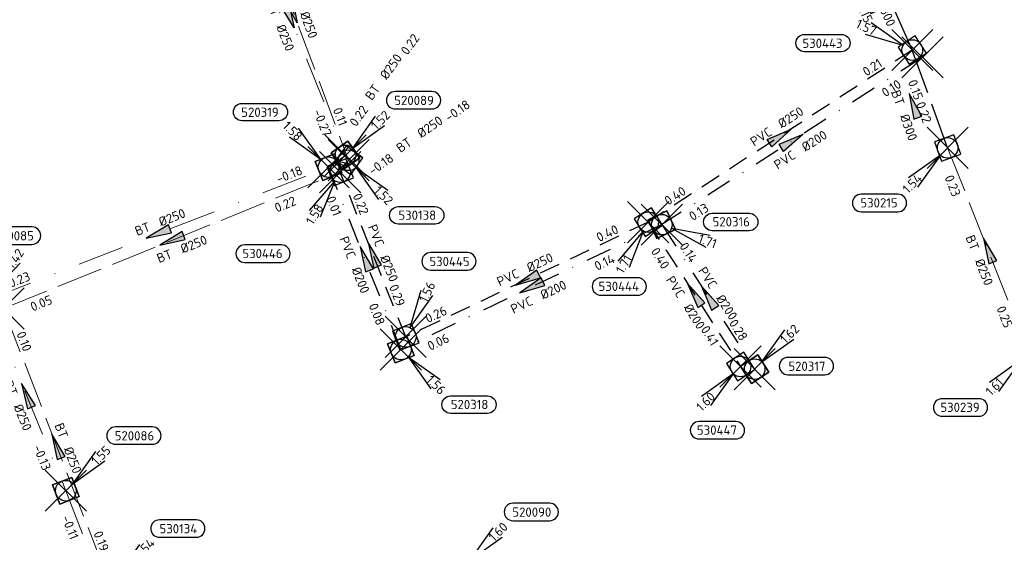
# Model space of a CAD drawing. Header units: metres. Extents: x 153343 to 157271, y 461673 to 467005.
# Tile 52 of 191: x 154473 to 154616, y 464445 to 464521. Entities that reach past the tile are written whole.
import ezdxf
from ezdxf.enums import TextEntityAlignment as Align

# ---------------------------------------------------------------- set-up
doc = ezdxf.new("R2010")
doc.units = ezdxf.units.M
doc.header["$LTSCALE"] = 0.75
doc.header["$PDMODE"] = 3
doc.header["$PDSIZE"] = 3
for name, pattern in [('RI-HWA_BETON', [11.4, 9, -2.4]), ('RI-HWA_PVC', [6.4, 4, -2.4]), ('RI-VWA_BETON', [19, 9, -5, 0, -5]), ('RI-VWA_PVC', [11, 5, -3, 0, -3])]:
    doc.linetypes.add(name, pattern=pattern)
doc.layers.get('0').update_dxf_attribs({"lineweight": 25})
doc.layers.get('defpoints').update_dxf_attribs({"lineweight": 25})
for name, color, linetype in [('B-OI-RI-HWA_PUTNUMMER-S @ 0.75', 151, 'Continuous'), ('B-OI-RI-HWA_TRANSPORTLEIDING_BETON_300-G', 151, 'RI-HWA_BETON'), ('B-OI-RI-HWA_TRANSPORTLEIDING_PVC_200-G', 151, 'RI-HWA_PVC'), ('B-OI-RI-HWA_TRANSPORTLEIDING_PVC_250-G', 151, 'RI-HWA_PVC'), ('B-OI-RI-VWA_PUTNUMMER-S @ 0.75', 33, 'Continuous'), ('B-OI-RI-VWA_TRANSPORTLEIDING_PVC_200-G', 33, 'RI-VWA_PVC')]:
    doc.layers.add(name, color=color, linetype=linetype)
for name, color, linetype, lineweight in [('B-OI-RI-HWA_RIOOLPUT_INSPECTIEPUT-S', 151, 'Continuous', 25), ('B-OI-RI-HWA_STROOMRICHTING-S @ 0.75', 151, 'Continuous', 25), ('B-OI-RI-HWA_TRANSPORTLEIDING_BETON_250-G', 151, 'RI-HWA_BETON', 18), ('B-OI-RI-VWA_RIOOLPUT_INSPECTIEPUT_BETON-S', 33, 'Continuous', 25), ('B-OI-RI-VWA_STROOMRICHTING-S @ 0.75', 33, 'Continuous', 25), ('B-OI-RI-VWA_TRANSPORTLEIDING_BETON_250-G', 33, 'RI-VWA_BETON', 18)]:
    doc.layers.add(name, color=color, linetype=linetype, lineweight=lineweight)
doc.layers.add('inspectieput', color=7, linetype='Continuous', plot=False)
doc.styles.add('NLCS-ISO', font='isocpeur.ttf')

# ---------------------------------------------------------------- blocks, each defined once
blk = doc.blocks.new('*U1644')
at = {"ltscale": 0.1}
blk.add_hatch(color=256, dxfattribs=at).paths.add_polyline_path([(-2.5, 0), (2.5, -0.83), (2.5, 0.83)])
at = {"ltscale": 0.1, "flags": 128}
blk.add_lwpolyline([(-2.5, 0), (2.5, -0.83), (2.5, 0.83)], close=True, dxfattribs=at)
at = {"ltscale": 0.1, "style": 'NLCS-ISO'}
for tag, p in [('BOBL', (-7.88, 0)), ('MAT', (-1, 0.5))]:
    blk.add_attdef(tag, text='', height=1.8, dxfattribs=at).set_placement(p, align=Align.BOTTOM_RIGHT)
for tag, p in [('DIA', (1, 0.5)), ('BOBR', (6.94, 0))]:
    blk.add_attdef(tag, text='', height=1.8, dxfattribs=at).set_placement(p, align=Align.BOTTOM_LEFT)
at = {"layer": 'defpoints', "ltscale": 0.1, "style": 'NLCS-ISO', "flags": 1}
blk.add_attdef('JVA', text='', height=1.8, dxfattribs=at).set_placement((0, -1), align=Align.TOP_CENTER)
blk = doc.blocks.new('*U1645')
at = {"ltscale": 0.1}
blk.add_hatch(color=256, dxfattribs=at).paths.add_polyline_path([(-2.5, 0), (2.5, -0.83), (2.5, 0.83)])
at = {"ltscale": 0.1, "flags": 128}
blk.add_lwpolyline([(-2.5, 0), (2.5, -0.83), (2.5, 0.83)], close=True, dxfattribs=at)
at = {"ltscale": 0.1, "style": 'NLCS-ISO'}
for tag, p in [('BOBL', (-7.3, -3.24)), ('MAT', (-1, -3.74))]:
    blk.add_attdef(tag, text='', height=1.8, dxfattribs=at).set_placement(p, align=Align.BOTTOM_RIGHT)
for tag, p in [('DIA', (1, -3.74)), ('BOBR', (6.36, -3.24))]:
    blk.add_attdef(tag, text='', height=1.8, dxfattribs=at).set_placement(p, align=Align.BOTTOM_LEFT)
at = {"layer": 'defpoints', "ltscale": 0.1, "style": 'NLCS-ISO', "flags": 1}
blk.add_attdef('JVA', text='', height=1.8, dxfattribs=at).set_placement((0, -1), align=Align.TOP_CENTER)
blk = doc.blocks.new('*U1641')
at = {"ltscale": 0.1}
blk.add_hatch(color=256, dxfattribs=at).paths.add_polyline_path([(-2.5, 0), (2.5, -0.83), (2.5, 0.83)])
at = {"ltscale": 0.1, "flags": 128}
blk.add_lwpolyline([(-2.5, 0), (2.5, -0.83), (2.5, 0.83)], close=True, dxfattribs=at)
at = {"ltscale": 0.1, "style": 'NLCS-ISO'}
for tag, p in [('BOBL', (-16.72, 0)), ('MAT', (-1, 0.5))]:
    blk.add_attdef(tag, text='', height=1.8, dxfattribs=at).set_placement(p, align=Align.BOTTOM_RIGHT)
for tag, p in [('DIA', (1, 0.5)), ('BOBR', (15.77, 0))]:
    blk.add_attdef(tag, text='', height=1.8, dxfattribs=at).set_placement(p, align=Align.BOTTOM_LEFT)
at = {"layer": 'defpoints', "ltscale": 0.1, "style": 'NLCS-ISO', "flags": 1}
blk.add_attdef('JVA', text='', height=1.8, dxfattribs=at).set_placement((0, -1), align=Align.TOP_CENTER)
blk = doc.blocks.new('*U1642')
at = {"ltscale": 0.1}
blk.add_hatch(color=256, dxfattribs=at).paths.add_polyline_path([(2.5, 0), (-2.5, -0.83), (-2.5, 0.83)])
at = {"ltscale": 0.1, "flags": 128}
blk.add_lwpolyline([(2.5, 0), (-2.5, -0.83), (-2.5, 0.83)], close=True, dxfattribs=at)
at = {"ltscale": 0.1, "style": 'NLCS-ISO'}
for tag, p in [('BOBL', (-21.27, 0)), ('MAT', (-1, 0.5))]:
    blk.add_attdef(tag, text='', height=1.8, dxfattribs=at).set_placement(p, align=Align.BOTTOM_RIGHT)
for tag, p in [('DIA', (1, 0.5)), ('BOBR', (20.32, -0.01))]:
    blk.add_attdef(tag, text='', height=1.8, dxfattribs=at).set_placement(p, align=Align.BOTTOM_LEFT)
at = {"layer": 'defpoints', "ltscale": 0.1, "style": 'NLCS-ISO', "flags": 1}
blk.add_attdef('JVA', text='', height=1.8, dxfattribs=at).set_placement((0, -1), align=Align.TOP_CENTER)
blk = doc.blocks.new('*U1512')
at = {"ltscale": 0.1}
blk.add_hatch(color=256, dxfattribs=at).paths.add_polyline_path([(-2.5, 0), (2.5, -0.83), (2.5, 0.83)])
at = {"ltscale": 0.1, "flags": 128}
blk.add_lwpolyline([(-2.5, 0), (2.5, -0.83), (2.5, 0.83)], close=True, dxfattribs=at)
at = {"ltscale": 0.1, "style": 'NLCS-ISO'}
for tag, p in [('BOBL', (-0.76, 0)), ('MAT', (-1, -3.74))]:
    blk.add_attdef(tag, text='', height=1.8, dxfattribs=at).set_placement(p, align=Align.BOTTOM_RIGHT)
for tag, p in [('BOBR', (-0.18, 0.02)), ('DIA', (1, -3.74))]:
    blk.add_attdef(tag, text='', height=1.8, dxfattribs=at).set_placement(p, align=Align.BOTTOM_LEFT)
at = {"layer": 'defpoints', "ltscale": 0.1, "style": 'NLCS-ISO', "flags": 1}
blk.add_attdef('JVA', text='', height=1.8, dxfattribs=at).set_placement((0, -1), align=Align.TOP_CENTER)
blk = doc.blocks.new('*U1507')
at = {"ltscale": 0.1}
blk.add_hatch(color=256, dxfattribs=at).paths.add_polyline_path([(-2.5, 0), (2.5, -0.83), (2.5, 0.83)])
at = {"ltscale": 0.1, "flags": 128}
blk.add_lwpolyline([(-2.5, 0), (2.5, -0.83), (2.5, 0.83)], close=True, dxfattribs=at)
at = {"ltscale": 0.1, "style": 'NLCS-ISO'}
for tag, p in [('BOBL', (-12.02, -3.24)), ('MAT', (-1, -3.74))]:
    blk.add_attdef(tag, text='', height=1.8, dxfattribs=at).set_placement(p, align=Align.BOTTOM_RIGHT)
for tag, p in [('DIA', (1, -3.74)), ('BOBR', (11.07, -3.24))]:
    blk.add_attdef(tag, text='', height=1.8, dxfattribs=at).set_placement(p, align=Align.BOTTOM_LEFT)
at = {"layer": 'defpoints', "ltscale": 0.1, "style": 'NLCS-ISO', "flags": 1}
blk.add_attdef('JVA', text='', height=1.8, dxfattribs=at).set_placement((0, -1), align=Align.TOP_CENTER)
blk = doc.blocks.new('*U35')
at = {"ltscale": 0.1, "style": 'NLCS-ISO'}
for tag, p in [('BOBL', (-5.66, 0)), ('MAT', (-1, 0.5))]:
    blk.add_attdef(tag, text='', height=1.8, dxfattribs=at).set_placement(p, align=Align.BOTTOM_RIGHT)
for tag, p in [('DIA', (1, 0.5)), ('BOBR', (7.22, 0))]:
    blk.add_attdef(tag, text='', height=1.8, dxfattribs=at).set_placement(p, align=Align.BOTTOM_LEFT)
at = {"layer": 'defpoints', "ltscale": 0.1, "style": 'NLCS-ISO', "flags": 1}
blk.add_attdef('JVA', text='', height=1.8, dxfattribs=at).set_placement((0, -1), align=Align.TOP_CENTER)
blk = doc.blocks.new('*U1418')
at = {"ltscale": 0.1}
blk.add_hatch(color=256, dxfattribs=at).paths.add_polyline_path([(-2.5, 0), (2.5, -0.83), (2.5, 0.83)])
at = {"ltscale": 0.1, "flags": 128}
blk.add_lwpolyline([(-2.5, 0), (2.5, -0.83), (2.5, 0.83)], close=True, dxfattribs=at)
at = {"ltscale": 0.1, "style": 'NLCS-ISO'}
for tag, p in [('BOBL', (-25.93, -3.24)), ('MAT', (-1, -3.74))]:
    blk.add_attdef(tag, text='', height=1.8, dxfattribs=at).set_placement(p, align=Align.BOTTOM_RIGHT)
for tag, p in [('DIA', (1, -3.74)), ('BOBR', (20.94, -3.23))]:
    blk.add_attdef(tag, text='', height=1.8, dxfattribs=at).set_placement(p, align=Align.BOTTOM_LEFT)
at = {"layer": 'defpoints', "ltscale": 0.1, "style": 'NLCS-ISO', "flags": 1}
blk.add_attdef('JVA', text='', height=1.8, dxfattribs=at).set_placement((0, -1), align=Align.TOP_CENTER)
blk = doc.blocks.new('*U1414')
at = {"ltscale": 0.1}
blk.add_hatch(color=256, dxfattribs=at).paths.add_polyline_path([(-2.5, 0), (2.5, -0.83), (2.5, 0.83)])
at = {"ltscale": 0.1, "flags": 128}
blk.add_lwpolyline([(-2.5, 0), (2.5, -0.83), (2.5, 0.83)], close=True, dxfattribs=at)
at = {"ltscale": 0.1, "style": 'NLCS-ISO'}
for tag, p in [('BOBL', (-19.3, 0)), ('MAT', (-1, 0.5))]:
    blk.add_attdef(tag, text='', height=1.8, dxfattribs=at).set_placement(p, align=Align.BOTTOM_RIGHT)
for tag, p in [('DIA', (1, 0.5)), ('BOBR', (18.35, 0))]:
    blk.add_attdef(tag, text='', height=1.8, dxfattribs=at).set_placement(p, align=Align.BOTTOM_LEFT)
at = {"layer": 'defpoints', "ltscale": 0.1, "style": 'NLCS-ISO', "flags": 1}
blk.add_attdef('JVA', text='', height=1.8, dxfattribs=at).set_placement((0, -1), align=Align.TOP_CENTER)
blk = doc.blocks.new('*U1387')
at = {"ltscale": 0.1}
blk.add_hatch(color=256, dxfattribs=at).paths.add_polyline_path([(2.5, 0), (-2.5, -0.83), (-2.5, 0.83)])
at = {"ltscale": 0.1, "flags": 128}
blk.add_lwpolyline([(2.5, 0), (-2.5, -0.83), (-2.5, 0.83)], close=True, dxfattribs=at)
at = {"ltscale": 0.1, "style": 'NLCS-ISO'}
for tag, p in [('BOBL', (-21.66, 0)), ('MAT', (-1, 0.5))]:
    blk.add_attdef(tag, text='', height=1.8, dxfattribs=at).set_placement(p, align=Align.BOTTOM_RIGHT)
for tag, p in [('DIA', (1, 0.5)), ('BOBR', (20.72, -0.01))]:
    blk.add_attdef(tag, text='', height=1.8, dxfattribs=at).set_placement(p, align=Align.BOTTOM_LEFT)
at = {"layer": 'defpoints', "ltscale": 0.1, "style": 'NLCS-ISO', "flags": 1}
blk.add_attdef('JVA', text='', height=1.8, dxfattribs=at).set_placement((0, -1), align=Align.TOP_CENTER)
blk = doc.blocks.new('*U1386')
at = {"ltscale": 0.1}
blk.add_hatch(color=256, dxfattribs=at).paths.add_polyline_path([(-2.5, 0), (2.5, -0.83), (2.5, 0.83)])
at = {"ltscale": 0.1, "flags": 128}
blk.add_lwpolyline([(-2.5, 0), (2.5, -0.83), (2.5, 0.83)], close=True, dxfattribs=at)
at = {"ltscale": 0.1, "style": 'NLCS-ISO'}
for tag, p in [('MAT', (-1, 0.5)), ('BOBL', (-0.81, -3.24))]:
    blk.add_attdef(tag, text='', height=1.8, dxfattribs=at).set_placement(p, align=Align.BOTTOM_RIGHT)
for tag, p in [('DIA', (1, 0.5)), ('BOBR', (-0.14, -3.24))]:
    blk.add_attdef(tag, text='', height=1.8, dxfattribs=at).set_placement(p, align=Align.BOTTOM_LEFT)
at = {"layer": 'defpoints', "ltscale": 0.1, "style": 'NLCS-ISO', "flags": 1}
blk.add_attdef('JVA', text='', height=1.8, dxfattribs=at).set_placement((0, -1), align=Align.TOP_CENTER)
blk = doc.blocks.new('*U1343')
at = {"ltscale": 0.1}
blk.add_hatch(color=256, dxfattribs=at).paths.add_polyline_path([(-2.5, 0), (2.5, -0.83), (2.5, 0.83)])
at = {"ltscale": 0.1, "flags": 128}
blk.add_lwpolyline([(-2.5, 0), (2.5, -0.83), (2.5, 0.83)], close=True, dxfattribs=at)
at = {"ltscale": 0.1, "style": 'NLCS-ISO'}
for tag, p in [('BOBL', (-9.71, -3.24)), ('MAT', (-1, -3.74))]:
    blk.add_attdef(tag, text='', height=1.8, dxfattribs=at).set_placement(p, align=Align.BOTTOM_RIGHT)
for tag, p in [('DIA', (1, -3.74)), ('BOBR', (8.77, -3.24))]:
    blk.add_attdef(tag, text='', height=1.8, dxfattribs=at).set_placement(p, align=Align.BOTTOM_LEFT)
at = {"layer": 'defpoints', "ltscale": 0.1, "style": 'NLCS-ISO', "flags": 1}
blk.add_attdef('JVA', text='', height=1.8, dxfattribs=at).set_placement((0, -1), align=Align.TOP_CENTER)
blk = doc.blocks.new('*U1133')
at = {"ltscale": 0.1}
blk.add_hatch(color=256, dxfattribs=at).paths.add_polyline_path([(-2.5, 0), (2.5, -0.83), (2.5, 0.83)])
at = {"ltscale": 0.1, "flags": 128}
blk.add_lwpolyline([(-2.5, 0), (2.5, -0.83), (2.5, 0.83)], close=True, dxfattribs=at)
at = {"ltscale": 0.1, "style": 'NLCS-ISO'}
for tag, p in [('BOBL', (-18.75, -3.24)), ('MAT', (-1, -3.74))]:
    blk.add_attdef(tag, text='', height=1.8, dxfattribs=at).set_placement(p, align=Align.BOTTOM_RIGHT)
for tag, p in [('DIA', (1, -3.74)), ('BOBR', (12.9, -3.23))]:
    blk.add_attdef(tag, text='', height=1.8, dxfattribs=at).set_placement(p, align=Align.BOTTOM_LEFT)
at = {"layer": 'defpoints', "ltscale": 0.1, "style": 'NLCS-ISO', "flags": 1}
blk.add_attdef('JVA', text='', height=1.8, dxfattribs=at).set_placement((0, -1), align=Align.TOP_CENTER)
blk = doc.blocks.new('*U1134')
at = {"ltscale": 0.1}
blk.add_hatch(color=256, dxfattribs=at).paths.add_polyline_path([(-2.5, 0), (2.5, -0.83), (2.5, 0.83)])
at = {"ltscale": 0.1, "flags": 128}
blk.add_lwpolyline([(-2.5, 0), (2.5, -0.83), (2.5, 0.83)], close=True, dxfattribs=at)
at = {"ltscale": 0.1, "style": 'NLCS-ISO'}
for tag, p in [('BOBL', (-7.34, 0)), ('MAT', (-1, 0.5))]:
    blk.add_attdef(tag, text='', height=1.8, dxfattribs=at).set_placement(p, align=Align.BOTTOM_RIGHT)
for tag, p in [('DIA', (1, 0.5)), ('BOBR', (6.39, 0))]:
    blk.add_attdef(tag, text='', height=1.8, dxfattribs=at).set_placement(p, align=Align.BOTTOM_LEFT)
at = {"layer": 'defpoints', "ltscale": 0.1, "style": 'NLCS-ISO', "flags": 1}
blk.add_attdef('JVA', text='', height=1.8, dxfattribs=at).set_placement((0, -1), align=Align.TOP_CENTER)
blk = doc.blocks.new('*U1256')
at = {"ltscale": 0.1}
blk.add_hatch(color=256, dxfattribs=at).paths.add_polyline_path([(2.5, 0), (-2.5, -0.83), (-2.5, 0.83)])
at = {"ltscale": 0.1, "flags": 128}
blk.add_lwpolyline([(2.5, 0), (-2.5, -0.83), (-2.5, 0.83)], close=True, dxfattribs=at)
at = {"ltscale": 0.1, "style": 'NLCS-ISO'}
for tag, p in [('BOBL', (-20.74, -3.24)), ('MAT', (-1, -3.74))]:
    blk.add_attdef(tag, text='', height=1.8, dxfattribs=at).set_placement(p, align=Align.BOTTOM_RIGHT)
for tag, p in [('DIA', (1, -3.74)), ('BOBR', (19.79, -3.23))]:
    blk.add_attdef(tag, text='', height=1.8, dxfattribs=at).set_placement(p, align=Align.BOTTOM_LEFT)
at = {"layer": 'defpoints', "ltscale": 0.1, "style": 'NLCS-ISO', "flags": 1}
blk.add_attdef('JVA', text='', height=1.8, dxfattribs=at).set_placement((0, -1), align=Align.TOP_CENTER)
blk = doc.blocks.new('*U1240')
at = {"ltscale": 0.1}
blk.add_hatch(color=256, dxfattribs=at).paths.add_polyline_path([(-2.5, 0), (2.5, -0.83), (2.5, 0.83)])
at = {"ltscale": 0.1, "flags": 128}
blk.add_lwpolyline([(-2.5, 0), (2.5, -0.83), (2.5, 0.83)], close=True, dxfattribs=at)
at = {"ltscale": 0.1, "style": 'NLCS-ISO'}
for tag, p in [('BOBL', (-12.11, -3.24)), ('MAT', (-1, -3.74))]:
    blk.add_attdef(tag, text='', height=1.8, dxfattribs=at).set_placement(p, align=Align.BOTTOM_RIGHT)
for tag, p in [('DIA', (1, -3.74)), ('BOBR', (11.16, -3.24))]:
    blk.add_attdef(tag, text='', height=1.8, dxfattribs=at).set_placement(p, align=Align.BOTTOM_LEFT)
at = {"layer": 'defpoints', "ltscale": 0.1, "style": 'NLCS-ISO', "flags": 1}
blk.add_attdef('JVA', text='', height=1.8, dxfattribs=at).set_placement((0, -1), align=Align.TOP_CENTER)
blk = doc.blocks.new('*U1243')
at = {"ltscale": 0.1}
blk.add_hatch(color=256, dxfattribs=at).paths.add_polyline_path([(-2.5, 0), (2.5, -0.83), (2.5, 0.83)])
at = {"ltscale": 0.1, "flags": 128}
blk.add_lwpolyline([(-2.5, 0), (2.5, -0.83), (2.5, 0.83)], close=True, dxfattribs=at)
at = {"ltscale": 0.1, "style": 'NLCS-ISO'}
for tag, p in [('BOBL', (-26.22, 0)), ('MAT', (-1, 0.5))]:
    blk.add_attdef(tag, text='', height=1.8, dxfattribs=at).set_placement(p, align=Align.BOTTOM_RIGHT)
for tag, p in [('DIA', (1, 0.5)), ('BOBR', (25.28, -0.01))]:
    blk.add_attdef(tag, text='', height=1.8, dxfattribs=at).set_placement(p, align=Align.BOTTOM_LEFT)
at = {"layer": 'defpoints', "ltscale": 0.1, "style": 'NLCS-ISO', "flags": 1}
blk.add_attdef('JVA', text='', height=1.8, dxfattribs=at).set_placement((0, -1), align=Align.TOP_CENTER)
blk = doc.blocks.new('*U1222')
at = {"ltscale": 0.1}
blk.add_hatch(color=256, dxfattribs=at).paths.add_polyline_path([(-2.5, 0), (2.5, -0.83), (2.5, 0.83)])
at = {"ltscale": 0.1, "flags": 128}
blk.add_lwpolyline([(-2.5, 0), (2.5, -0.83), (2.5, 0.83)], close=True, dxfattribs=at)
at = {"ltscale": 0.1, "style": 'NLCS-ISO'}
for tag, p in [('BOBL', (-8.42, -3.24)), ('MAT', (-1, -3.74))]:
    blk.add_attdef(tag, text='', height=1.8, dxfattribs=at).set_placement(p, align=Align.BOTTOM_RIGHT)
for tag, p in [('DIA', (1, -3.74)), ('BOBR', (9.74, -3.24))]:
    blk.add_attdef(tag, text='', height=1.8, dxfattribs=at).set_placement(p, align=Align.BOTTOM_LEFT)
at = {"layer": 'defpoints', "ltscale": 0.1, "style": 'NLCS-ISO', "flags": 1}
blk.add_attdef('JVA', text='', height=1.8, dxfattribs=at).set_placement((0, -1), align=Align.TOP_CENTER)
blk = doc.blocks.new('*U1162')
at = {"ltscale": 0.1}
blk.add_hatch(color=256, dxfattribs=at).paths.add_polyline_path([(2.5, 0), (-2.5, -0.83), (-2.5, 0.83)])
at = {"ltscale": 0.1, "flags": 128}
blk.add_lwpolyline([(2.5, 0), (-2.5, -0.83), (-2.5, 0.83)], close=True, dxfattribs=at)
at = {"ltscale": 0.1, "style": 'NLCS-ISO'}
for tag, p in [('BOBL', (-19.9, -3.24)), ('MAT', (-1, -3.74))]:
    blk.add_attdef(tag, text='', height=1.8, dxfattribs=at).set_placement(p, align=Align.BOTTOM_RIGHT)
for tag, p in [('DIA', (1, -3.74)), ('BOBR', (18.95, -3.23))]:
    blk.add_attdef(tag, text='', height=1.8, dxfattribs=at).set_placement(p, align=Align.BOTTOM_LEFT)
at = {"layer": 'defpoints', "ltscale": 0.1, "style": 'NLCS-ISO', "flags": 1}
blk.add_attdef('JVA', text='', height=1.8, dxfattribs=at).set_placement((0, -1), align=Align.TOP_CENTER)
blk = doc.blocks.new('B-SRI-PUT_HWA-SO')
at = {"lineweight": -3, "flags": 128}
blk.add_lwpolyline([(-2, -2), (2, -2), (2, 2), (-2, 2)], close=True, dxfattribs=at)
at = {"lineweight": -3}
blk.add_circle((0, 0), 2, dxfattribs=at)
blk = doc.blocks.new('*U873')
for q in [(-7.6, -5.83), (-5.83, -7.6)]:
    blk.add_line((-1.41, -1.41), q)
blk.add_lwpolyline([(-8.07, -14.07), (-0.91, -14.07, 1), (-0.91, -10.69), (-8.07, -10.69, 1)], format="xyb", close=True)
at = {"ltscale": 0.1, "style": 'NLCS-ISO'}
blk.add_attdef('PUTHGT', text='', height=1.8, rotation=45, dxfattribs=at).set_placement((-8.44, -8.48), align=Align.MIDDLE_LEFT)
blk.add_attdef('PUTNR', text='', height=1.8, dxfattribs=at).set_placement((-4.59, -10.55), align=Align.MIDDLE_CENTER)
blk = doc.blocks.new('*U874')
for q in [(2.99, 9.1), (5.24, 8.02)]:
    blk.add_line((0.87, 1.8), q)
blk.add_lwpolyline([(11.97, 16.37), (4.82, 16.37, 1), (4.82, 12.99), (11.97, 12.99, 1)], format="xyb", close=True)
at = {"ltscale": 0.1, "style": 'NLCS-ISO'}
blk.add_attdef('PUTHGT', text='', height=1.8, rotation=64.3357, dxfattribs=at).set_placement((3.29, 6.91), align=Align.MIDDLE_LEFT)
blk.add_attdef('PUTNR', text='', height=1.8, dxfattribs=at).set_placement((8.5, 14.65), align=Align.MIDDLE_CENTER)
blk = doc.blocks.new('*U875')
for q in [(-5.88, -7.57), (-3.72, -8.83)]:
    blk.add_line((-1.01, -1.73), q)
blk.add_lwpolyline([(-9.2, -14.19), (-2.04, -14.19, 1), (-2.04, -10.81), (-9.2, -10.81, 1)], format="xyb", close=True)
at = {"ltscale": 0.1, "style": 'NLCS-ISO'}
blk.add_attdef('PUTHGT', text='', height=1.8, rotation=59.6614, dxfattribs=at).set_placement((-6.02, -10.34), align=Align.MIDDLE_LEFT)
blk.add_attdef('PUTNR', text='', height=1.8, dxfattribs=at).set_placement((-5.72, -10.67), align=Align.MIDDLE_CENTER)
blk = doc.blocks.new('*U241')
for q in [(-7.6, -5.83), (-5.83, -7.6)]:
    blk.add_line((-1.41, -1.41), q)
blk.add_lwpolyline([(-16.81, -12.39), (-9.65, -12.39, 1), (-9.65, -9.01), (-16.81, -9.01, 1)], format="xyb", close=True)
at = {"ltscale": 0.1, "style": 'NLCS-ISO'}
blk.add_attdef('PUTHGT', text='', height=1.8, rotation=45, dxfattribs=at).set_placement((-8.44, -8.48), align=Align.MIDDLE_LEFT)
blk.add_attdef('PUTNR', text='', height=1.8, dxfattribs=at).set_placement((-13.33, -8.87), align=Align.MIDDLE_CENTER)
blk = doc.blocks.new('*U789')
for q in [(-6.02, -7.46), (-3.88, -8.76)]:
    blk.add_line((-1.04, -1.71), q)
blk.add_lwpolyline([(-18.55, -17.52), (-11.39, -17.52, 1), (-11.39, -14.14), (-18.55, -14.14, 1)], format="xyb", close=True)
at = {"ltscale": 0.1, "style": 'NLCS-ISO'}
blk.add_attdef('PUTHGT', text='', height=1.8, rotation=58.5969, dxfattribs=at).set_placement((-6.21, -10.23), align=Align.MIDDLE_LEFT)
blk.add_attdef('PUTNR', text='', height=1.8, dxfattribs=at).set_placement((-15.08, -14), align=Align.MIDDLE_CENTER)
blk = doc.blocks.new('*U246')
for q in [(5.83, 7.6), (7.6, 5.83)]:
    blk.add_line((1.41, 1.41), q)
blk.add_lwpolyline([(16.81, 12.39), (9.65, 12.39, 1), (9.65, 9.01), (16.81, 9.01, 1)], format="xyb", close=True)
at = {"ltscale": 0.1, "style": 'NLCS-ISO'}
blk.add_attdef('PUTHGT', text='', height=1.8, rotation=45, dxfattribs=at).set_placement((5.39, 5.43), align=Align.MIDDLE_LEFT)
blk.add_attdef('PUTNR', text='', height=1.8, dxfattribs=at).set_placement((13.33, 10.67), align=Align.MIDDLE_CENTER)
blk = doc.blocks.new('*U247')
for q in [(5.83, -7.6), (7.6, -5.83)]:
    blk.add_line((1.41, -1.41), q)
blk.add_lwpolyline([(16.81, -12.39), (9.65, -12.39, -1), (9.65, -9.01), (16.81, -9.01, -1)], format="xyb", close=True)
at = {"ltscale": 0.1, "style": 'NLCS-ISO'}
blk.add_attdef('PUTHGT', text='', height=1.8, rotation=315, dxfattribs=at).set_placement((5.39, -5.43), align=Align.MIDDLE_LEFT)
blk.add_attdef('PUTNR', text='', height=1.8, dxfattribs=at).set_placement((13.33, -8.87), align=Align.MIDDLE_CENTER)
blk = doc.blocks.new('*U765')
for q in [(-7.99, 5.29), (-9.09, 3.04)]:
    blk.add_line((-1.8, 0.88), q)
blk.add_lwpolyline([(-20.92, 3.04), (-13.76, 3.04, -1), (-13.76, -0.34), (-20.92, -0.34, -1)], format="xyb", close=True)
at = {"ltscale": 0.1, "style": 'NLCS-ISO'}
blk.add_attdef('PUTHGT', text='', height=1.8, rotation=334.0089, dxfattribs=at).set_placement((-10.75, 5.27), align=Align.MIDDLE_LEFT)
blk.add_attdef('PUTNR', text='', height=1.8, dxfattribs=at).set_placement((-17.45, 1.32), align=Align.MIDDLE_CENTER)
blk = doc.blocks.new('*U321')
for q in [(5.83, -7.6), (7.6, -5.83)]:
    blk.add_line((1.41, -1.41), q)
blk.add_lwpolyline([(16.81, -12.39), (9.65, -12.39, -1), (9.65, -9.01), (16.81, -9.01, -1)], format="xyb", close=True)
at = {"ltscale": 0.1, "style": 'NLCS-ISO'}
blk.add_attdef('PUTHGT', text='', height=1.8, rotation=315, dxfattribs=at).set_placement((5.39, -5.43), align=Align.MIDDLE_LEFT)
blk.add_attdef('PUTNR', text='', height=1.8, dxfattribs=at).set_placement((13.33, -8.87), align=Align.MIDDLE_CENTER)
blk = doc.blocks.new('*U717')
for q in [(5.83, 7.6), (7.6, 5.83)]:
    blk.add_line((1.41, 1.41), q)
blk.add_lwpolyline([(13.62, 2.28), (6.46, 2.28, 1), (6.46, -1.1), (13.62, -1.1, 1)], format="xyb", close=True)
at = {"ltscale": 0.1, "style": 'NLCS-ISO'}
blk.add_attdef('PUTHGT', text='', height=1.8, rotation=45, dxfattribs=at).set_placement((5.39, 5.43), align=Align.MIDDLE_LEFT)
blk.add_attdef('PUTNR', text='', height=1.8, dxfattribs=at).set_placement((10.14, 0.56), align=Align.MIDDLE_CENTER)
blk = doc.blocks.new('*U732')
for q in [(8.53, -4.37), (9.37, -2.01)]:
    blk.add_line((1.88, -0.67), q)
blk.add_lwpolyline([(16.96, -1.17), (9.8, -1.17, -1), (9.8, 2.22), (16.96, 2.22, -1)], format="xyb", close=True)
at = {"ltscale": 0.1, "style": 'NLCS-ISO'}
blk.add_attdef('PUTNR', text='', height=1.8, dxfattribs=at).set_placement((13.48, 2.36), align=Align.MIDDLE_CENTER)
blk.add_attdef('PUTHGT', text='', height=1.8, rotation=340.3949, dxfattribs=at).set_placement((7.2, -2.59), align=Align.MIDDLE_LEFT)
blk = doc.blocks.new('*U43')
for q in [(5.83, 7.6), (7.6, 5.83)]:
    blk.add_line((1.41, 1.41), q)
blk.add_lwpolyline([(16.81, 12.39), (9.65, 12.39, 1), (9.65, 9.01), (16.81, 9.01, 1)], format="xyb", close=True)
at = {"ltscale": 0.1, "style": 'NLCS-ISO'}
blk.add_attdef('PUTHGT', text='', height=1.8, rotation=45, dxfattribs=at).set_placement((5.39, 5.43), align=Align.MIDDLE_LEFT)
blk.add_attdef('PUTNR', text='', height=1.8, dxfattribs=at).set_placement((13.33, 10.67), align=Align.MIDDLE_CENTER)
blk = doc.blocks.new('*U260')
for q in [(-7.6, 5.83), (-5.83, 7.6)]:
    blk.add_line((-1.41, 1.41), q)
blk.add_lwpolyline([(-16.81, 12.39), (-9.65, 12.39, -1), (-9.65, 9.01), (-16.81, 9.01, -1)], format="xyb", close=True)
at = {"ltscale": 0.1, "style": 'NLCS-ISO'}
blk.add_attdef('PUTNR', text='', height=1.8, dxfattribs=at).set_placement((-13.33, 10.67), align=Align.MIDDLE_CENTER)
blk.add_attdef('PUTHGT', text='', height=1.8, rotation=315, dxfattribs=at).set_placement((-8.44, 8.48), align=Align.MIDDLE_LEFT)
blk = doc.blocks.new('*U214')
for q in [(4.29, 8.57), (6.36, 7.17)]:
    blk.add_line((1.12, 1.66), q)
blk.add_lwpolyline([(8.67, 14.2), (1.51, 14.2, 1), (1.51, 10.82), (8.67, 10.82, 1)], format="xyb", close=True)
at = {"ltscale": 0.1, "style": 'NLCS-ISO'}
blk.add_attdef('PUTHGT', text='', height=1.8, rotation=55.9255, dxfattribs=at).set_placement((4.26, 6.35), align=Align.MIDDLE_LEFT)
blk.add_attdef('PUTNR', text='', height=1.8, dxfattribs=at).set_placement((5.19, 12.48), align=Align.MIDDLE_CENTER)
blk = doc.blocks.new('B-SRI-PUT_VWA-SO')
at = {"flags": 128}
blk.add_lwpolyline([(-2, 2), (2, 2), (2, -2), (-2, -2)], close=True, dxfattribs=at)
at = {"lineweight": -3, "flags": 128}
blk.add_lwpolyline([(2, -2), (2, 2), (-2, 2), (-2, -2)], close=True, dxfattribs=at)
at = {"lineweight": -3}
blk.add_circle((0, 0), 2, dxfattribs=at)

msp = doc.modelspace()

# ---------------------------------------------------------------- linework, layer by layer
at = {"layer": 'B-OI-RI-HWA_TRANSPORTLEIDING_BETON_250-G', "transparency": 33554610}
for p, q in [((154504.4, 464543.83), (154520.65, 464500.26)), ((154607.92, 464502.06), (154619.72, 464472.28)), ((154520.65, 464500.26), (154519.41, 464498.53)), ((154470.38, 464478.67), (154519.41, 464498.53)), ((154470.38, 464478.67), (154485.85, 464438.6))]:
    msp.add_line(p, q, dxfattribs=at)
at = {"layer": 'B-OI-RI-HWA_TRANSPORTLEIDING_BETON_300-G', "transparency": 33554610}
for p in [(154596.53, 464530.19), (154607.92, 464502.06)]:
    msp.add_line(p, (154602.77, 464516.31), dxfattribs=at)
at = {"layer": 'B-OI-RI-HWA_TRANSPORTLEIDING_PVC_200-G', "transparency": 33554610}
msp.add_line((154564.3, 464491.25), (154577.75, 464470.22), dxfattribs=at)
at = {"layer": 'B-OI-RI-HWA_TRANSPORTLEIDING_PVC_250-G', "transparency": 33554610}
for p, q in [((154602.77, 464516.31), (154564.3, 464491.25)), ((154528.97, 464474.53), (154519.41, 464498.53)), ((154564.3, 464491.25), (154528.97, 464474.53))]:
    msp.add_line(p, q, dxfattribs=at)
at = {"layer": 'B-OI-RI-VWA_TRANSPORTLEIDING_BETON_250-G', "transparency": 33554610}
for p, q in [((154503.83, 464541.66), (154520.19, 464500.97)), ((154520.19, 464500.97), (154517.73, 464499.25)), ((154468.02, 464479.9), (154517.73, 464499.25)), ((154468.02, 464479.9), (154479.45, 464452.13)), ((154479.45, 464452.13), (154491.08, 464422.14))]:
    msp.add_line(p, q, dxfattribs=at)
at = {"layer": 'B-OI-RI-VWA_TRANSPORTLEIDING_PVC_200-G', "transparency": 33554610}
for p, q in [((154604.25, 464515.25), (154566.28, 464490.88)), ((154528.27, 464472.69), (154517.73, 464499.25)), ((154566.28, 464490.88), (154528.27, 464472.69)), ((154566.28, 464490.88), (154579.81, 464469.84))]:
    msp.add_line(p, q, dxfattribs=at)
at = {"layer": 'inspectieput', "color": 0, "transparency": 33554610}
for p in [(154602.77, 464516.31), (154604.25, 464515.25), (154607.92, 464502.06), (154520.19, 464500.97), (154517.73, 464499.25), (154520.65, 464500.26), (154519.41, 464498.53), (154564.3, 464491.25), (154566.28, 464490.88), (154470.38, 464478.67), (154528.97, 464474.53), (154528.27, 464472.69), (154577.75, 464470.22), (154579.81, 464469.84), (154479.45, 464452.13)]:
    msp.add_point(p, dxfattribs=at)

# ---------------------------------------------------------------- block references
at = {"layer": 'B-OI-RI-HWA_PUTNUMMER-S @ 0.75', "color": 0, "transparency": 33554610, "xscale": 0.75, "yscale": 0.75, "zscale": 0.75}
for name, p, values in [('*U765', (154602.77, 464516.31), {'PUTNR': '530443', 'PUTHGT': '1.57'}), ('*U874', (154528.97, 464474.53), {'PUTNR': '530445', 'PUTHGT': '1.56'}), ('*U246', (154485.85, 464438.6), {'PUTNR': '530134', 'PUTHGT': '1.54'})]:
    msp.add_blockref(name, p, dxfattribs=at).add_auto_attribs(values)
at = {"layer": 'B-OI-RI-HWA_PUTNUMMER-S @ 0.75', "color": 0, "transparency": 33554610}
ref = msp.add_blockref('*U241', (154607.92, 464502.06), dxfattribs=dict(at, xscale=0.75, yscale=0.75, zscale=0.75))
ref.add_attrib('PUTNR', '530215', dxfattribs={"layer": '0', "ltscale": 0.1, "height": 1.35, "style": 'NLCS-ISO'}).set_placement((154597.92, 464494.06), align=Align.MIDDLE_CENTER)
ref.add_attrib('PUTHGT', '1.54', dxfattribs={"layer": '0', "ltscale": 0.1, "height": 1.35, "rotation": 45, "style": 'NLCS-ISO'}).set_placement((154601.68, 464495.79), align=Align.MIDDLE_LEFT)
ref = msp.add_blockref('*U247', (154520.65, 464500.26), dxfattribs=dict(at, xscale=0.75, yscale=0.75, zscale=0.75))
ref.add_attrib('PUTNR', '530138', dxfattribs={"layer": '0', "ltscale": 0.1, "height": 1.35, "style": 'NLCS-ISO'}).set_placement((154530.65, 464492.26), align=Align.MIDDLE_CENTER)
ref.add_attrib('PUTHGT', '1.52', dxfattribs={"layer": '0', "ltscale": 0.1, "height": 1.35, "rotation": 315, "style": 'NLCS-ISO'}).set_placement((154524.69, 464496.19), align=Align.MIDDLE_LEFT)
ref = msp.add_blockref('*U789', (154519.41, 464498.53), dxfattribs=dict(at, xscale=0.75, yscale=0.75, zscale=0.75))
ref.add_attrib('PUTNR', '530446', dxfattribs={"layer": '0', "ltscale": 0.1, "height": 1.35, "style": 'NLCS-ISO'}).set_placement((154508.1, 464486.68), align=Align.MIDDLE_CENTER)
ref.add_attrib('PUTHGT', '1.58', dxfattribs={"layer": '0', "ltscale": 0.1, "height": 1.35, "rotation": 58.5969, "style": 'NLCS-ISO'}).set_placement((154514.89, 464491.09), align=Align.MIDDLE_LEFT)
ref = msp.add_blockref('*U875', (154564.3, 464491.25), dxfattribs=dict(at, xscale=0.75, yscale=0.75, zscale=0.75))
ref.add_attrib('PUTNR', '530444', dxfattribs={"layer": '0', "ltscale": 0.1, "height": 1.35, "style": 'NLCS-ISO'}).set_placement((154560.01, 464481.9), align=Align.MIDDLE_CENTER)
ref.add_attrib('PUTHGT', '1.71', dxfattribs={"layer": '0', "ltscale": 0.1, "height": 1.35, "rotation": 59.6614, "style": 'NLCS-ISO'}).set_placement((154560.06, 464483.96), align=Align.MIDDLE_LEFT)
ref = msp.add_blockref('*U241', (154619.72, 464472.28), dxfattribs=dict(at, xscale=0.75, yscale=0.75, zscale=0.75))
ref.add_attrib('PUTNR', '530239', dxfattribs={"layer": '0', "ltscale": 0.1, "height": 1.35, "style": 'NLCS-ISO'}).set_placement((154609.72, 464464.28), align=Align.MIDDLE_CENTER)
ref.add_attrib('PUTHGT', '1.61', dxfattribs={"layer": '0', "ltscale": 0.1, "height": 1.35, "rotation": 45, "style": 'NLCS-ISO'}).set_placement((154613.77, 464466.3), align=Align.MIDDLE_LEFT)
ref = msp.add_blockref('*U873', (154577.75, 464470.22), dxfattribs=dict(at, xscale=0.75, yscale=0.75, zscale=0.75))
ref.add_attrib('PUTNR', '530447', dxfattribs={"layer": '0', "ltscale": 0.1, "height": 1.35, "style": 'NLCS-ISO'}).set_placement((154574.31, 464460.96), align=Align.MIDDLE_CENTER)
ref.add_attrib('PUTHGT', '1.60', dxfattribs={"layer": '0', "ltscale": 0.1, "height": 1.35, "rotation": 45, "style": 'NLCS-ISO'}).set_placement((154571.61, 464464.05), align=Align.MIDDLE_LEFT)
at = {"layer": 'B-OI-RI-HWA_RIOOLPUT_INSPECTIEPUT-S', "transparency": 33554610}
for p, xscale, yscale, zscale, rotation in [((154602.77, 464516.31), 0.7499999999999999, 0.7499999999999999, 0.7499999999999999, 213.080892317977), ((154607.92, 464502.06), 0.75, 0.75, 0.75, 109.8700335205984), ((154520.65, 464500.26), 0.749999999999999, 0.749999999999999, 0.749999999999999, 234.3684460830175), ((154519.41, 464498.53), 0.7499999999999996, 0.7499999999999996, 0.7499999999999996, 291.7190406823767), ((154564.3, 464491.25), 0.7499999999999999, 0.7499999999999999, 0.7499999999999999, 302.6014577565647), ((154528.97, 464474.53), 0.7500000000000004, 0.7500000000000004, 0.7500000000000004, 111.7190406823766), ((154577.75, 464470.22), 0.7500000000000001, 0.7500000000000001, 0.7500000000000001, 122.6014577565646)]:
    msp.add_blockref('B-SRI-PUT_HWA-SO', p, dxfattribs=dict(at, xscale=xscale, yscale=yscale, zscale=zscale, rotation=rotation))
at = {"layer": 'B-OI-RI-HWA_STROOMRICHTING-S @ 0.75', "color": 0, "transparency": 33554610, "xscale": 0.75, "yscale": 0.75, "zscale": 0.75}
for name, p, rotation, values in [('*U1387', (154512.52, 464522.05), 290.4536567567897, {'MAT': 'BT', 'DIA': '%%c250', 'BOBL': '0.18', 'BOBR': '0.11'}), ('*U1386', (154596.51, 464523.58), 294.2071452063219, {'MAT': 'BT', 'DIA': '%%c300', 'BOBL': '0.09', 'BOBR': '0.15'}), ('*U35', (154526.4, 464510.83), 54.36844608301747, {'MAT': 'BT', 'DIA': '%%c250', 'BOBL': '0.22', 'BOBR': '0.22'}), ('*U1642', (154583.54, 464503.78), 33.08089231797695, {'MAT': 'PVC', 'DIA': '%%c250', 'BOBL': '0.40', 'BOBR': '0.21'}), ('*U1512', (154602.93, 464508.22), 289.8700335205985, {'MAT': 'BT', 'DIA': '%%c300', 'BOBL': '0.15', 'BOBR': '0.22'}), ('*U1507', (154613.82, 464487.17), 291.6154064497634, {'MAT': 'BT', 'DIA': '%%c250', 'BOBL': '0.23', 'BOBR': '0.25'}), ('*U1418', (154494.89, 464488.6), 22.05080857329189, {'MAT': 'BT', 'DIA': '%%c250', 'BOBL': '0.05', 'BOBR': '0.22'}), ('*U1644', (154524.19, 464486.53), 291.7190406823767, {'MAT': 'PVC', 'DIA': '%%c250', 'BOBL': '0.22', 'BOBR': '0.29'}), ('*U1641', (154546.64, 464482.89), 25.32595595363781, {'MAT': 'PVC', 'DIA': '%%c250', 'BOBL': '0.26', 'BOBR': '0.40'}), ('*U1645', (154571.02, 464480.73), 302.6014577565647, {'MAT': 'PVC', 'DIA': '%%c200', 'BOBL': '0.40', 'BOBR': '0.41'}), ('*U1414', (154478.11, 464458.63), 291.1102967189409, {'MAT': 'BT', 'DIA': '%%c250', 'BOBL': '0.10', 'BOBR': '0.19'})]:
    msp.add_blockref(name, p, dxfattribs=dict(at, rotation=rotation)).add_auto_attribs(values)
at = {"layer": 'B-OI-RI-VWA_PUTNUMMER-S @ 0.75', "color": 0, "transparency": 33554610, "xscale": 0.75, "yscale": 0.75, "zscale": 0.75}
for name, p, values in [('*U43', (154520.19, 464500.97), {'PUTNR': '520089', 'PUTHGT': '1.52'}), ('*U260', (154517.73, 464499.25), {'PUTNR': '520319', 'PUTHGT': '1.58'}), ('*U214', (154468.02, 464479.9), {'PUTNR': '520085', 'PUTHGT': '1.42'}), ('*U717', (154579.81, 464469.84), {'PUTNR': '520317', 'PUTHGT': '1.62'}), ('*U43', (154479.45, 464452.13), {'PUTNR': '520086', 'PUTHGT': '1.55'}), ('*U43', (154537.34, 464441.01), {'PUTNR': '520090', 'PUTHGT': '1.60'})]:
    msp.add_blockref(name, p, dxfattribs=at).add_auto_attribs(values)
at = {"layer": 'B-OI-RI-VWA_PUTNUMMER-S @ 0.75', "color": 0, "transparency": 33554610}
ref = msp.add_blockref('*U732', (154566.28, 464490.88), dxfattribs=dict(at, xscale=0.75, yscale=0.75, zscale=0.75))
ref.add_attrib('PUTNR', '520316', dxfattribs={"layer": '0', "ltscale": 0.1, "height": 1.35, "style": 'NLCS-ISO'}).set_placement((154576.39, 464491.3), align=Align.MIDDLE_CENTER)
ref.add_attrib('PUTHGT', '1.71', dxfattribs={"layer": '0', "ltscale": 0.1, "height": 1.35, "rotation": 340.3949, "style": 'NLCS-ISO'}).set_placement((154571.68, 464488.94), align=Align.MIDDLE_LEFT)
ref = msp.add_blockref('*U321', (154528.27, 464472.69), dxfattribs=dict(at, xscale=0.75, yscale=0.75, zscale=0.75))
ref.add_attrib('PUTNR', '520318', dxfattribs={"layer": '0', "ltscale": 0.1, "height": 1.35, "style": 'NLCS-ISO'}).set_placement((154538.27, 464464.69), align=Align.MIDDLE_CENTER)
ref.add_attrib('PUTHGT', '1.56', dxfattribs={"layer": '0', "ltscale": 0.1, "height": 1.35, "rotation": 315, "style": 'NLCS-ISO'}).set_placement((154532.31, 464468.62), align=Align.MIDDLE_LEFT)
at = {"layer": 'B-OI-RI-VWA_RIOOLPUT_INSPECTIEPUT_BETON-S', "transparency": 33554610}
for p, xscale, yscale, zscale, rotation in [((154520.19, 464500.97), 0.75, 0.75, 0.75, 214.9607452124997), ((154517.73, 464499.25), 0.75, 0.75, 0.75, 291.6450268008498), ((154566.28, 464490.88), 0.7500000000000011, 0.7500000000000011, 0.7500000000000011, 205.5738315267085), ((154528.27, 464472.69), 0.75, 0.75, 0.75, 111.6450268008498), ((154579.81, 464469.84), 0.75, 0.75, 0.75, 122.7434835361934), ((154479.45, 464452.13), 0.75, 0.75, 0.75, 291.1960900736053)]:
    msp.add_blockref('B-SRI-PUT_VWA-SO', p, dxfattribs=dict(at, xscale=xscale, yscale=yscale, zscale=zscale, rotation=rotation))
at = {"layer": 'B-OI-RI-VWA_STROOMRICHTING-S @ 0.75', "color": 0, "transparency": 33554610, "xscale": 0.75, "yscale": 0.75, "zscale": 0.75}
for name, p, rotation, values in [('*U1162', (154512.01, 464521.31), 291.9033030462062, {'MAT': 'BT', 'DIA': '%%c250', 'BOBL': '-0.04', 'BOBR': '-0.27'}), ('*U1256', (154585.27, 464503.07), 32.6932602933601, {'MAT': 'PVC', 'DIA': '%%c200', 'BOBL': '0.13', 'BOBR': '0.10'}), ('*U35', (154531.07, 464502.36), 34.96074521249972, {'MAT': 'BT', 'DIA': '%%c250', 'BOBL': '-0.18', 'BOBR': '-0.18'}), ('*U1243', (154492.88, 464489.58), 21.26885830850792, {'MAT': 'BT', 'DIA': '%%c250', 'BOBL': '-0.23', 'BOBR': '-0.18'}), ('*U1343', (154523, 464485.97), 291.6450268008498, {'MAT': 'PVC', 'DIA': '%%c200', 'BOBL': '0.01', 'BOBR': '0.08'}), ('*U1134', (154573.05, 464480.36), 302.7434835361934, {'MAT': 'PVC', 'DIA': '%%c200', 'BOBL': '0.14', 'BOBR': '0.28'}), ('*U1133', (154547.27, 464481.78), 25.57383152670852, {'MAT': 'PVC', 'DIA': '%%c200', 'BOBL': '0.06', 'BOBR': '0.14'}), ('*U1222', (154473.73, 464466.02), 292.3718328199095, {'MAT': 'BT', 'DIA': '%%c250', 'BOBL': '-0.48', 'BOBR': '-0.13'}), ('*U1240', (154485.27, 464437.14), 291.1960900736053, {'MAT': 'BT', 'DIA': '%%c250', 'BOBL': '-0.11', 'BOBR': '0.07'})]:
    msp.add_blockref(name, p, dxfattribs=dict(at, rotation=rotation)).add_auto_attribs(values)

doc.saveas('drawing.dxf')
